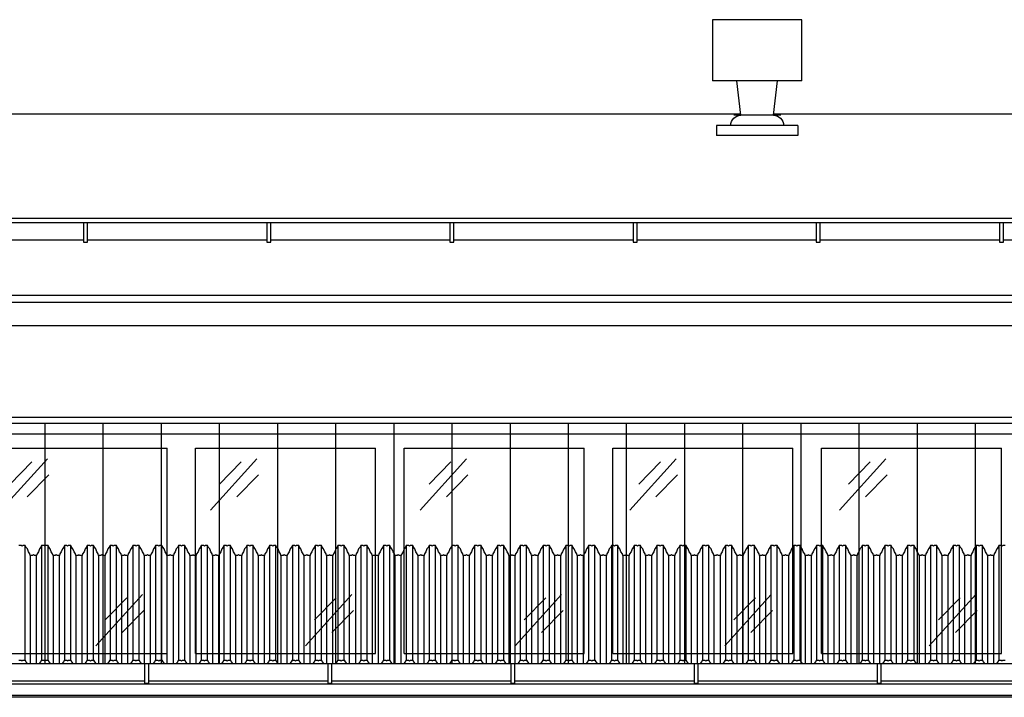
# Model space of a CAD drawing. Header units: millimetres. Extents: x 59331 to 112314, y -16110 to 34390.
# Tile 64 of 198: x 78883 to 79367, y -2169 to -1836. Entities that reach past the tile are written whole.
import ezdxf

# ---------------------------------------------------------------- set-up
doc = ezdxf.new("R2010")
doc.units = ezdxf.units.MM
doc.set_wipeout_variables(frame=1)
for name, color, linetype in [('_HSA_STOLARKA_ZEWNĘTRZNA', 132, 'Continuous'), ('_HSA_WIDOKOWE', 1, 'Continuous'), ('_HSA_WIDOKOWE_CIENKIE', 8, 'Continuous'), ('_HSA_ŚCIANY_CIENKIE', 2, 'Continuous'), ('_HSA_ŚCIANY_DZIAŁOWE', 6, 'Continuous')]:
    doc.layers.add(name, color=color, linetype=linetype)

# ---------------------------------------------------------------- blocks, each defined once
blk = doc.blocks.new('A$C4fdbd342')
blk.add_wipeout([(-1230, 0), (-1230, -115), (-615, -115), (-615, 0)])
for p, q in [((-1223, -7), (-1134.5, -7)), ((-1134.5, -108), (-1134.5, -7)), ((-1120.5, -108), (-1120.5, -7)), ((-1120.5, -7), (-1032, -7)), ((-1032, -108), (-1032, -7)), ((-1018, -108), (-1018, -7)), ((-1018, -7), (-929.5, -7)), ((-929.5, -108), (-929.5, -7)), ((-915.5, -108), (-915.5, -7)), ((-915.5, -7), (-827, -7)), ((-827, -108), (-827, -7)), ((-813, -108), (-813, -7)), ((-813, -7), (-724.5, -7)), ((-724.5, -108), (-724.5, -7)), ((-1223, -108), (-1134.5, -108)), ((-1120.5, -108), (-1032, -108)), ((-1018, -108), (-929.5, -108)), ((-915.5, -108), (-827, -108)), ((-813, -108), (-724.5, -108))]:
    blk.add_line(p, q)
at = {"ltscale": 10}
blk.add_lwpolyline([(-1230, 0), (-615, 0), (-615, -115), (-1230, -115)], close=True, dxfattribs=at)
at = {"layer": '_HSA_WIDOKOWE_CIENKIE', "color": 9}
for points in [[(-1216.13, -37.49), (-1193.33, -12.27)], [(-1211.65, -24.77), (-1201.02, -13.86)], [(-1113.13, -37.49), (-1090.33, -12.27)], [(-1108.65, -24.77), (-1098.02, -13.86)], [(-1010.13, -37.49), (-987.33, -12.27)], [(-1005.65, -24.77), (-995.02, -13.86)], [(-907.13, -37.49), (-884.33, -12.27)], [(-902.65, -24.77), (-892.02, -13.86)], [(-804.13, -37.49), (-781.33, -12.27)], [(-799.65, -24.77), (-789.02, -13.86)], [(-1203.26, -31.01), (-1192.63, -20.1)], [(-1100.26, -31.01), (-1089.63, -20.1)], [(-997.26, -31.01), (-986.63, -20.1)], [(-894.26, -31.01), (-883.63, -20.1)], [(-791.26, -31.01), (-780.63, -20.1)], [(-1169.45, -104.21), (-1146.64, -78.99)], [(-1164.97, -91.49), (-1154.34, -80.58)], [(-1066.45, -104.21), (-1043.64, -78.99)], [(-1061.97, -91.49), (-1051.34, -80.58)], [(-963.45, -104.21), (-940.64, -78.99)], [(-958.97, -91.49), (-948.34, -80.58)], [(-860.45, -104.21), (-837.64, -78.99)], [(-855.97, -91.49), (-845.34, -80.58)], [(-759.95, -104.21), (-737.14, -78.99)], [(-755.47, -91.49), (-744.84, -80.58)], [(-1156.57, -97.73), (-1145.94, -86.82)], [(-1053.57, -97.73), (-1042.94, -86.82)], [(-950.57, -97.73), (-939.94, -86.82)], [(-847.57, -97.73), (-836.94, -86.82)], [(-747.07, -97.73), (-736.44, -86.82)]]:
    blk.add_lwpolyline(points, dxfattribs=at)
blk = doc.blocks.new('A$Ce0804758')
at = {"transparency": 33554687}
h = blk.add_hatch(dxfattribs=at)
h.set_pattern_fill('ANSI31', color=256, scale=9, angle=45)
h.set_pattern_definition([(90, (-1742.75, -128), (-28.575, 0), [])])
h.paths.add_polyline_path([(-3, -3), (-2055.5, -3), (-2055.5, -128), (-3, -128)])
for points in [[(0, 0), (-2058.5, 0), (-2058.5, -131), (0, -131)], [(-3, -3), (-2055.5, -3), (-2055.5, -128), (-3, -128)]]:
    blk.add_lwpolyline(points, close=True)
blk = doc.blocks.new('*U61')
blk.add_wipeout([(0, 8.5), (0, 0), (10264, 0), (10264, 8.5)])
for p, q in [((10264, 8.5), (0, 8.5)), ((10264, 0), (0, 0))]:
    blk.add_line(p, q)
for points in [[(2439.47, -1), (2441.47, -1), (2441.47, 8.5), (2439.47, 8.5)], [(2529.47, -1), (2531.47, -1), (2531.47, 8.5), (2529.47, 8.5)], [(2619.47, -1), (2621.47, -1), (2621.47, 8.5), (2619.47, 8.5)], [(2709.47, -1), (2711.47, -1), (2711.47, 8.5), (2709.47, 8.5)], [(2799.47, -1), (2801.47, -1), (2801.47, 8.5), (2799.47, 8.5)], [(2889.47, -1), (2891.47, -1), (2891.47, 8.5), (2889.47, 8.5)]]:
    blk.add_wipeout(points)
for points in [[(2439.47, -1), (2441.47, -1), (2441.47, 8.5), (2439.47, 8.5)], [(2529.47, -1), (2531.47, -1), (2531.47, 8.5), (2529.47, 8.5)], [(2619.47, -1), (2621.47, -1), (2621.47, 8.5), (2619.47, 8.5)], [(2709.47, -1), (2711.47, -1), (2711.47, 8.5), (2709.47, 8.5)], [(2799.47, -1), (2801.47, -1), (2801.47, 8.5), (2799.47, 8.5)], [(2889.47, -1), (2891.47, -1), (2891.47, 8.5), (2889.47, 8.5)]]:
    blk.add_lwpolyline(points, close=True)
blk = doc.blocks.new('A$Ce0e96bf1')
blk.add_wipeout([(-40, 0), (0, 0), (0, 5), (-7, 5), (-7.01, 5.23), (-7.03, 5.56), (-7.1, 5.99), (-7.18, 6.33), (-7.29, 6.68), (-7.54, 7.26), (-7.74, 7.62), (-8, 8.01), (-8.23, 8.28), (-8.46, 8.54), (-8.73, 8.78), (-8.99, 9), (-9.33, 9.23), (-9.58, 9.38), (-9.94, 9.56), (-10.25, 9.69), (-10.68, 9.82), (-11.05, 9.91), (-11.35, 9.96), (-11.64, 9.99), (-12, 10), (-10, 27), (2, 27), (2, 57), (-42, 57), (-42, 27), (-30, 27), (-28, 10), (-28.21, 10), (-28.9, 9.92), (-29.15, 9.87), (-29.48, 9.77), (-29.81, 9.66), (-30.14, 9.52), (-30.38, 9.4), (-30.86, 9.1), (-31.1, 8.92), (-31.62, 8.44), (-31.76, 8.29), (-32.01, 7.99), (-32.16, 7.77), (-32.36, 7.45), (-32.5, 7.18), (-32.58, 7), (-32.71, 6.67), (-32.79, 6.44), (-32.89, 6.05), (-32.94, 5.8), (-32.98, 5.49), (-32.99, 5.25), (-32.99, 5), (-40, 5)])
for p, q in [((-42, 57), (2, 57)), ((-42, 27), (-42, 57)), ((2, 57), (2, 27)), ((-42, 27), (2, 27)), ((-28, 10), (-30, 27)), ((-12, 10), (-10, 27)), ((-31.54, 10), (-8.46, 10)), ((-40, 5), (0, 5)), ((-40, 5), (-40, 0)), ((0, 5), (0, 0)), ((-40, 0), (0, 0))]:
    blk.add_line(p, q)
for centre, start, end in [((-28, 5), 90, 180), ((-12, 5), 0, 90)]:
    blk.add_arc(centre, 5, start, end)
blk = doc.blocks.new('DASZEK')
for points in [[(2933.73, 68.18), (2932.62, 68.18), (2932.16, 67.88), (2931.7, 68.18), (2930.59, 68.18), (2930.24, 67.44), (2929.56, 66.6), (2929.03, 65.07), (2928.34, 64.11), (2928.13, 63.41), (2927.02, 63.41), (2926.56, 63.7), (2926.1, 63.41), (2924.99, 63.41), (2924.78, 64.11), (2924.09, 65.07), (2923.56, 66.6), (2922.88, 67.44), (2922.53, 68.18), (2921.42, 68.18), (2920.96, 67.88), (2920.5, 68.18), (2919.39, 68.18), (2919.04, 67.44), (2918.36, 66.6), (2917.83, 65.07), (2917.14, 64.11), (2916.93, 63.41), (2915.82, 63.41), (2915.36, 63.7), (2914.9, 63.41), (2913.79, 63.41), (2913.58, 64.11), (2912.89, 65.07), (2912.36, 66.6), (2911.68, 67.44), (2911.34, 68.18), (2910.22, 68.18), (2909.76, 67.88), (2909.3, 68.18), (2908.19, 68.18), (2907.84, 67.44), (2907.16, 66.6), (2906.63, 65.07), (2905.94, 64.11), (2905.74, 63.41), (2904.62, 63.41), (2904.16, 63.7), (2903.71, 63.41), (2902.59, 63.41), (2902.39, 64.11), (2901.7, 65.07), (2901.17, 66.6), (2900.49, 67.44), (2900.14, 68.18), (2899.02, 68.18), (2898.56, 67.88), (2898.11, 68.18), (2896.99, 68.18), (2896.64, 67.44), (2895.96, 66.6), (2895.43, 65.07), (2894.74, 64.11), (2894.54, 63.41), (2893.42, 63.41), (2892.97, 63.7), (2892.51, 63.41), (2891.39, 63.41), (2891.19, 64.11), (2890.5, 65.07), (2889.97, 66.6), (2889.29, 67.44), (2888.94, 68.18), (2887.82, 68.18), (2887.37, 67.88), (2886.91, 68.18), (2885.79, 68.18), (2885.45, 67.44), (2884.76, 66.6), (2884.24, 65.07), (2883.55, 64.11), (2883.34, 63.41), (2882.23, 63.41), (2881.77, 63.7), (2881.31, 63.41), (2880.2, 63.41), (2879.99, 64.11), (2879.3, 65.07), (2878.77, 66.6), (2878.09, 67.44), (2877.74, 68.18), (2876.63, 68.18), (2876.17, 67.88), (2875.71, 68.18), (2874.6, 68.18), (2874.25, 67.44), (2873.57, 66.6), (2873.04, 65.07), (2872.35, 64.11), (2872.14, 63.41), (2871.03, 63.41), (2870.57, 63.7), (2870.11, 63.41), (2869, 63.41), (2868.79, 64.11), (2868.1, 65.07), (2867.57, 66.6), (2866.89, 67.44), (2866.54, 68.18), (2865.43, 68.18), (2864.97, 67.88), (2864.51, 68.18), (2863.4, 68.18), (2863.05, 67.44), (2862.37, 66.6), (2861.84, 65.07), (2861.15, 64.11), (2860.94, 63.41), (2859.83, 63.41), (2859.37, 63.7), (2858.91, 63.41), (2857.8, 63.41), (2857.59, 64.11), (2856.9, 65.07), (2856.37, 66.6), (2855.69, 67.44), (2855.34, 68.18), (2854.23, 68.18), (2853.77, 67.88), (2853.31, 68.18), (2852.2, 68.18), (2851.85, 67.44), (2851.17, 66.6), (2850.64, 65.07), (2849.95, 64.11), (2849.74, 63.41), (2848.63, 63.41), (2848.17, 63.7), (2847.71, 63.41), (2846.6, 63.41), (2846.39, 64.11), (2845.7, 65.07), (2845.17, 66.6), (2844.49, 67.44), (2844.15, 68.18), (2843.03, 68.18), (2842.57, 67.88), (2842.11, 68.18), (2841, 68.18), (2840.65, 67.44), (2839.97, 66.6), (2839.44, 65.07), (2838.75, 64.11), (2838.55, 63.41), (2837.43, 63.41), (2836.97, 63.7), (2836.52, 63.41), (2835.4, 63.41), (2835.2, 64.11), (2834.51, 65.07), (2833.98, 66.6), (2833.3, 67.44), (2832.95, 68.18), (2831.83, 68.18), (2831.37, 67.88), (2830.92, 68.18), (2829.8, 68.18), (2829.45, 67.44), (2828.77, 66.6), (2828.24, 65.07), (2827.55, 64.11), (2827.35, 63.41), (2826.23, 63.41), (2825.78, 63.7), (2825.32, 63.41), (2824.2, 63.41), (2824, 64.11), (2823.31, 65.07), (2822.78, 66.6), (2822.1, 67.44), (2821.75, 68.18), (2820.63, 68.18), (2820.18, 67.88), (2819.72, 68.18), (2818.6, 68.18), (2818.26, 67.44), (2817.57, 66.6), (2817.05, 65.07), (2816.36, 64.11), (2816.15, 63.41), (2815.04, 63.41), (2814.58, 63.7), (2814.12, 63.41), (2813.01, 63.41), (2812.8, 64.11), (2812.11, 65.07), (2811.58, 66.6), (2810.9, 67.44), (2810.55, 68.18), (2809.44, 68.18), (2808.98, 67.88), (2808.52, 68.18), (2807.41, 68.18), (2807.06, 67.44), (2806.38, 66.6), (2805.85, 65.07), (2805.16, 64.11), (2804.95, 63.41), (2803.84, 63.41), (2803.38, 63.7), (2802.92, 63.41), (2801.81, 63.41), (2801.6, 64.11), (2800.91, 65.07), (2800.38, 66.6), (2799.7, 67.44), (2799.35, 68.18), (2798.24, 68.18), (2797.78, 67.88), (2797.32, 68.18), (2796.21, 68.18), (2795.86, 67.44), (2795.18, 66.6), (2794.65, 65.07), (2793.96, 64.11), (2793.75, 63.41), (2792.64, 63.41), (2792.18, 63.7), (2791.72, 63.41), (2790.61, 63.41), (2790.4, 64.11), (2789.71, 65.07), (2789.18, 66.6), (2788.5, 67.44), (2788.15, 68.18), (2787.04, 68.18), (2786.58, 67.88), (2786.12, 68.18), (2785.01, 68.18), (2784.66, 67.44), (2783.98, 66.6), (2783.45, 65.07), (2782.76, 64.11), (2782.55, 63.41), (2781.44, 63.41), (2780.98, 63.7), (2780.52, 63.41), (2779.41, 63.41), (2779.2, 64.11), (2778.51, 65.07), (2777.98, 66.6), (2777.3, 67.44), (2776.96, 68.18), (2775.84, 68.18), (2775.38, 67.88), (2774.92, 68.18), (2773.81, 68.18), (2773.46, 67.44), (2772.78, 66.6), (2772.25, 65.07), (2771.56, 64.11), (2771.36, 63.41), (2770.24, 63.41), (2769.78, 63.7), (2769.33, 63.41), (2768.21, 63.41), (2768.01, 64.11), (2767.32, 65.07), (2766.79, 66.6), (2766.11, 67.44), (2765.76, 68.18), (2764.64, 68.18), (2764.18, 67.88), (2763.73, 68.18), (2762.61, 68.18), (2762.26, 67.44), (2761.58, 66.6), (2761.05, 65.07), (2760.36, 64.11), (2760.16, 63.41), (2759.04, 63.41), (2758.59, 63.7), (2758.13, 63.41), (2757.01, 63.41), (2756.81, 64.11), (2756.12, 65.07), (2755.59, 66.6), (2754.91, 67.44), (2754.56, 68.18), (2753.44, 68.18), (2752.99, 67.88), (2752.53, 68.18), (2751.41, 68.18), (2751.07, 67.44), (2750.38, 66.6), (2749.86, 65.07), (2749.17, 64.11), (2748.96, 63.41), (2747.85, 63.41), (2747.39, 63.7), (2746.93, 63.41), (2745.82, 63.41), (2745.61, 64.11), (2744.92, 65.07), (2744.39, 66.6), (2743.71, 67.44), (2743.36, 68.18), (2742.25, 68.18), (2741.79, 67.88), (2741.33, 68.18), (2740.22, 68.18), (2739.87, 67.44), (2739.19, 66.6), (2738.66, 65.07), (2737.97, 64.11), (2737.76, 63.41), (2736.65, 63.41), (2736.19, 63.7), (2735.73, 63.41), (2734.62, 63.41), (2734.41, 64.11), (2733.72, 65.07), (2733.19, 66.6), (2732.51, 67.44), (2732.16, 68.18), (2731.05, 68.18), (2730.59, 67.88), (2730.13, 68.18), (2729.02, 68.18), (2728.67, 67.44), (2727.99, 66.6), (2727.46, 65.07), (2726.77, 64.11), (2726.56, 63.41), (2725.45, 63.41), (2724.99, 63.7), (2724.53, 63.41), (2723.42, 63.41), (2723.21, 64.11), (2722.52, 65.07), (2721.99, 66.6), (2721.31, 67.44), (2720.96, 68.18), (2719.85, 68.18), (2719.39, 67.88), (2718.93, 68.18), (2717.82, 68.18), (2717.47, 67.44), (2716.79, 66.6), (2716.26, 65.07), (2715.57, 64.11), (2715.36, 63.41), (2714.25, 63.41), (2713.79, 63.7), (2713.33, 63.41), (2712.22, 63.41), (2712.01, 64.11), (2711.32, 65.07), (2710.79, 66.6), (2710.11, 67.44), (2709.77, 68.18), (2708.65, 68.18), (2708.19, 67.88), (2707.73, 68.18), (2706.62, 68.18), (2706.27, 67.44), (2705.59, 66.6), (2705.06, 65.07), (2704.37, 64.11), (2704.17, 63.41), (2703.05, 63.41), (2702.59, 63.7), (2702.14, 63.41), (2701.02, 63.41), (2700.82, 64.11), (2700.13, 65.07), (2699.6, 66.6), (2698.92, 67.44), (2698.57, 68.18), (2697.45, 68.18), (2696.99, 67.88), (2696.54, 68.18), (2695.42, 68.18), (2695.07, 67.44), (2694.39, 66.6), (2693.86, 65.07), (2693.17, 64.11), (2692.97, 63.41), (2691.85, 63.41), (2691.4, 63.7), (2690.94, 63.41), (2689.82, 63.41), (2689.62, 64.11), (2688.93, 65.07), (2688.4, 66.6), (2687.72, 67.44), (2687.37, 68.18), (2686.25, 68.18), (2685.8, 67.88), (2685.34, 68.18), (2684.22, 68.18), (2683.88, 67.44), (2683.2, 66.6), (2682.67, 65.07), (2681.98, 64.11), (2681.77, 63.41), (2680.66, 63.41), (2680.2, 63.7), (2679.74, 63.41), (2678.63, 63.41), (2678.42, 64.11), (2677.73, 65.07), (2677.2, 66.6), (2676.52, 67.44), (2676.17, 68.18), (2675.06, 68.18), (2674.6, 67.88), (2674.14, 68.18), (2673.03, 68.18), (2672.68, 67.44), (2672, 66.6), (2671.47, 65.07), (2670.78, 64.11), (2670.57, 63.41), (2669.46, 63.41), (2669, 63.7), (2668.54, 63.41), (2667.43, 63.41), (2667.22, 64.11), (2666.53, 65.07), (2666, 66.6), (2665.32, 67.44), (2664.97, 68.18), (2663.86, 68.18), (2663.4, 67.88), (2662.94, 68.18), (2661.83, 68.18), (2661.48, 67.44), (2660.8, 66.6), (2660.27, 65.07), (2659.58, 64.11), (2659.37, 63.41), (2658.26, 63.41), (2657.8, 63.7), (2657.34, 63.41), (2656.23, 63.41), (2656.02, 64.11), (2655.33, 65.07), (2654.8, 66.6), (2654.12, 67.44), (2653.77, 68.18), (2652.66, 68.18), (2652.2, 67.88), (2651.74, 68.18), (2650.63, 68.18), (2650.28, 67.44), (2649.6, 66.6), (2649.07, 65.07), (2648.38, 64.11), (2648.17, 63.41), (2647.06, 63.41), (2646.6, 63.7), (2646.14, 63.41), (2645.03, 63.41), (2644.82, 64.11), (2644.13, 65.07), (2643.6, 66.6), (2642.92, 67.44), (2642.58, 68.18), (2641.46, 68.18), (2641, 67.88), (2640.54, 68.18), (2639.43, 68.18), (2639.08, 67.44), (2638.4, 66.6), (2637.87, 65.07), (2637.18, 64.11), (2636.98, 63.41), (2635.86, 63.41), (2635.4, 63.7), (2634.95, 63.41), (2633.83, 63.41), (2633.63, 64.11), (2632.94, 65.07), (2632.41, 66.6), (2631.73, 67.44), (2631.38, 68.18), (2630.26, 68.18), (2629.8, 67.88), (2629.35, 68.18), (2628.23, 68.18), (2627.88, 67.44), (2627.2, 66.6), (2626.67, 65.07), (2625.98, 64.11), (2625.78, 63.41), (2624.66, 63.41), (2624.21, 63.7), (2623.75, 63.41), (2622.63, 63.41), (2622.43, 64.11), (2621.74, 65.07), (2621.21, 66.6), (2620.53, 67.44), (2620.18, 68.18), (2619.06, 68.18), (2618.61, 67.88), (2618.15, 68.18), (2617.03, 68.18), (2616.69, 67.44), (2616.01, 66.6), (2615.48, 65.07), (2614.79, 64.11), (2614.58, 63.41), (2613.47, 63.41), (2613.01, 63.7), (2612.55, 63.41), (2611.44, 63.41), (2611.23, 64.11), (2610.54, 65.07), (2610.01, 66.6), (2609.33, 67.44), (2608.98, 68.18), (2607.87, 68.18), (2607.41, 67.88), (2606.95, 68.18), (2605.84, 68.18), (2605.49, 67.44), (2604.81, 66.6), (2604.28, 65.07), (2603.59, 64.11), (2603.38, 63.41), (2602.27, 63.41), (2601.81, 63.7), (2601.35, 63.41), (2600.24, 63.41), (2600.03, 64.11), (2599.34, 65.07), (2598.81, 66.6), (2598.13, 67.44), (2597.78, 68.18), (2596.67, 68.18), (2596.21, 67.88), (2595.75, 68.18), (2594.64, 68.18), (2594.29, 67.44), (2593.61, 66.6), (2593.08, 65.07), (2592.39, 64.11), (2592.18, 63.41), (2591.07, 63.41), (2590.61, 63.7), (2590.15, 63.41), (2589.04, 63.41), (2588.83, 64.11), (2588.14, 65.07), (2587.61, 66.6), (2586.93, 67.44), (2586.58, 68.18), (2585.47, 68.18), (2585.01, 67.88), (2584.55, 68.18), (2583.44, 68.18), (2583.09, 67.44), (2582.41, 66.6), (2581.88, 65.07), (2581.19, 64.11), (2580.98, 63.41), (2579.87, 63.41), (2579.41, 63.7), (2578.95, 63.41), (2577.84, 63.41), (2577.63, 64.11), (2576.94, 65.07), (2576.41, 66.6), (2575.73, 67.44), (2575.39, 68.18), (2574.27, 68.18), (2573.81, 67.88), (2573.36, 68.18), (2572.24, 68.18), (2571.89, 67.44), (2571.21, 66.6), (2570.68, 65.07), (2569.99, 64.11), (2569.79, 63.41), (2568.67, 63.41), (2568.21, 63.7), (2567.76, 63.41), (2566.64, 63.41), (2566.44, 64.11), (2565.75, 65.07), (2565.22, 66.6), (2564.54, 67.44), (2564.19, 68.18), (2563.07, 68.18), (2562.61, 67.88), (2562.16, 68.18), (2561.04, 68.18), (2560.69, 67.44), (2560.01, 66.6), (2559.48, 65.07), (2558.79, 64.11), (2558.59, 63.41), (2557.47, 63.41), (2557.02, 63.7), (2556.56, 63.41), (2555.44, 63.41), (2555.24, 64.11), (2554.55, 65.07), (2554.02, 66.6), (2553.34, 67.44), (2552.99, 68.18), (2551.87, 68.18), (2551.42, 67.88), (2550.96, 68.18), (2549.84, 68.18), (2549.5, 67.44), (2548.82, 66.6), (2548.29, 65.07), (2547.6, 64.11), (2547.39, 63.41), (2546.28, 63.41), (2545.82, 63.7), (2545.36, 63.41), (2544.25, 63.41), (2544.04, 64.11), (2543.35, 65.07), (2542.82, 66.6), (2542.14, 67.44), (2541.79, 68.18), (2540.68, 68.18), (2540.22, 67.88), (2539.76, 68.18), (2538.65, 68.18), (2538.3, 67.44), (2537.62, 66.6), (2537.09, 65.07), (2536.4, 64.11), (2536.19, 63.41), (2535.08, 63.41), (2534.62, 63.7), (2534.16, 63.41), (2533.05, 63.41), (2532.84, 64.11), (2532.15, 65.07), (2531.62, 66.6), (2530.94, 67.44), (2530.59, 68.18), (2529.48, 68.18), (2529.02, 67.88), (2528.56, 68.18), (2527.45, 68.18), (2527.1, 67.44), (2526.42, 66.6), (2525.89, 65.07), (2525.2, 64.11), (2524.99, 63.41), (2523.88, 63.41), (2523.42, 63.7), (2522.96, 63.41), (2521.85, 63.41), (2521.64, 64.11), (2520.95, 65.07), (2520.42, 66.6), (2519.74, 67.44), (2519.39, 68.18), (2518.28, 68.18), (2517.82, 67.88), (2517.36, 68.18), (2516.25, 68.18), (2515.9, 67.44), (2515.22, 66.6), (2514.69, 65.07), (2514, 64.11), (2513.79, 63.41), (2512.68, 63.41), (2512.22, 63.7), (2511.76, 63.41), (2510.65, 63.41), (2510.44, 64.11), (2509.75, 65.07), (2509.22, 66.6), (2508.54, 67.44), (2508.2, 68.18), (2507.08, 68.18), (2506.62, 67.88), (2506.17, 68.18), (2505.05, 68.18), (2504.7, 67.44), (2504.02, 66.6), (2503.49, 65.07), (2502.8, 64.11), (2502.6, 63.41), (2501.48, 63.41), (2501.02, 63.7), (2500.57, 63.41), (2499.45, 63.41), (2499.25, 64.11), (2498.56, 65.07), (2498.03, 66.6), (2497.35, 67.44), (2497, 68.18), (2495.88, 68.18), (2495.42, 67.88), (2494.97, 68.18), (2493.85, 68.18), (2493.5, 67.44), (2492.82, 66.6), (2492.29, 65.07), (2491.6, 64.11), (2491.4, 63.41), (2490.28, 63.41), (2489.83, 63.7), (2489.37, 63.41), (2488.25, 63.41), (2488.05, 64.11), (2487.36, 65.07), (2486.83, 66.6), (2486.15, 67.44), (2485.8, 68.18), (2484.68, 68.18), (2484.23, 67.88), (2483.77, 68.18), (2482.65, 68.18), (2482.31, 67.44), (2481.63, 66.6), (2481.1, 65.07), (2480.41, 64.11), (2480.2, 63.41), (2479.09, 63.41), (2478.63, 63.7), (2478.17, 63.41), (2477.06, 63.41), (2476.85, 64.11), (2476.16, 65.07), (2475.63, 66.6), (2474.95, 67.44), (2474.6, 68.18), (2473.49, 68.18), (2473.03, 67.88), (2472.57, 68.18), (2471.46, 68.18), (2471.11, 67.44), (2470.43, 66.6), (2469.9, 65.07), (2469.21, 64.11), (2469, 63.41), (2467.89, 63.41), (2467.43, 63.7), (2466.97, 63.41), (2465.86, 63.41), (2465.65, 64.11), (2464.96, 65.07), (2464.43, 66.6), (2463.75, 67.44), (2463.4, 68.18), (2462.29, 68.18), (2461.83, 67.88), (2461.37, 68.18), (2460.26, 68.18), (2459.91, 67.44), (2459.23, 66.6), (2458.7, 65.07), (2458.01, 64.11), (2457.8, 63.41), (2456.69, 63.41), (2456.23, 63.7), (2455.77, 63.41), (2454.66, 63.41), (2454.45, 64.11), (2453.76, 65.07), (2453.23, 66.6), (2452.55, 67.44), (2452.2, 68.18), (2451.09, 68.18), (2450.63, 67.88), (2450.17, 68.18), (2449.06, 68.18)], [(2449.06, 11.8), (2450.17, 11.8), (2450.63, 11.5), (2451.09, 11.8), (2452.2, 11.8), (2452.55, 11.06), (2453.23, 10.22), (2453.76, 8.69), (2454.45, 7.73), (2454.66, 7.03), (2455.77, 7.03), (2456.23, 7.32), (2456.69, 7.03), (2457.8, 7.03), (2458.01, 7.73), (2458.7, 8.69), (2459.23, 10.22), (2459.91, 11.06), (2460.26, 11.8), (2461.37, 11.8), (2461.83, 11.5), (2462.29, 11.8), (2463.4, 11.8), (2463.75, 11.06), (2464.43, 10.22), (2464.96, 8.69), (2465.65, 7.73), (2465.86, 7.03), (2466.97, 7.03), (2467.43, 7.32), (2467.89, 7.03), (2469, 7.03), (2469.21, 7.73), (2469.9, 8.69), (2470.43, 10.22), (2471.11, 11.06), (2471.46, 11.8), (2472.57, 11.8), (2473.03, 11.5), (2473.49, 11.8), (2474.6, 11.8), (2474.95, 11.06), (2475.63, 10.22), (2476.16, 8.69), (2476.85, 7.73), (2477.06, 7.03), (2478.17, 7.03), (2478.63, 7.32), (2479.09, 7.03), (2480.2, 7.03), (2480.41, 7.73), (2481.1, 8.69), (2481.63, 10.22), (2482.31, 11.06), (2482.65, 11.8), (2483.77, 11.8), (2484.23, 11.5), (2484.68, 11.8), (2485.8, 11.8), (2486.15, 11.06), (2486.83, 10.22), (2487.36, 8.69), (2488.05, 7.73), (2488.25, 7.03), (2489.37, 7.03), (2489.83, 7.32), (2490.28, 7.03), (2491.4, 7.03), (2491.6, 7.73), (2492.29, 8.69), (2492.82, 10.22), (2493.5, 11.06), (2493.85, 11.8), (2494.97, 11.8), (2495.42, 11.5), (2495.88, 11.8), (2497, 11.8), (2497.35, 11.06), (2498.03, 10.22), (2498.56, 8.69), (2499.25, 7.73), (2499.45, 7.03), (2500.57, 7.03), (2501.02, 7.32), (2501.48, 7.03), (2502.6, 7.03), (2502.8, 7.73), (2503.49, 8.69), (2504.02, 10.22), (2504.7, 11.06), (2505.05, 11.8), (2506.17, 11.8), (2506.62, 11.5), (2507.08, 11.8), (2508.2, 11.8), (2508.54, 11.06), (2509.22, 10.22), (2509.75, 8.69), (2510.44, 7.73), (2510.65, 7.03), (2511.76, 7.03), (2512.22, 7.32), (2512.68, 7.03), (2513.79, 7.03), (2514, 7.73), (2514.69, 8.69), (2515.22, 10.22), (2515.9, 11.06), (2516.25, 11.8), (2517.36, 11.8), (2517.82, 11.5), (2518.28, 11.8), (2519.39, 11.8), (2519.74, 11.06), (2520.42, 10.22), (2520.95, 8.69), (2521.64, 7.73), (2521.85, 7.03), (2522.96, 7.03), (2523.42, 7.32), (2523.88, 7.03), (2524.99, 7.03), (2525.2, 7.73), (2525.89, 8.69), (2526.42, 10.22), (2527.1, 11.06), (2527.45, 11.8), (2528.56, 11.8), (2529.02, 11.5), (2529.48, 11.8), (2530.59, 11.8), (2530.94, 11.06), (2531.62, 10.22), (2532.15, 8.69), (2532.84, 7.73), (2533.05, 7.03), (2534.16, 7.03), (2534.62, 7.32), (2535.08, 7.03), (2536.19, 7.03), (2536.4, 7.73), (2537.09, 8.69), (2537.62, 10.22), (2538.3, 11.06), (2538.65, 11.8), (2539.76, 11.8), (2540.22, 11.5), (2540.68, 11.8), (2541.79, 11.8), (2542.14, 11.06), (2542.82, 10.22), (2543.35, 8.69), (2544.04, 7.73), (2544.25, 7.03), (2545.36, 7.03), (2545.82, 7.32), (2546.28, 7.03), (2547.39, 7.03), (2547.6, 7.73), (2548.29, 8.69), (2548.82, 10.22), (2549.5, 11.06), (2549.84, 11.8), (2550.96, 11.8), (2551.42, 11.5), (2551.87, 11.8), (2552.99, 11.8), (2553.34, 11.06), (2554.02, 10.22), (2554.55, 8.69), (2555.24, 7.73), (2555.44, 7.03), (2556.56, 7.03), (2557.02, 7.32), (2557.47, 7.03), (2558.59, 7.03), (2558.79, 7.73), (2559.48, 8.69), (2560.01, 10.22), (2560.69, 11.06), (2561.04, 11.8), (2562.16, 11.8), (2562.61, 11.5), (2563.07, 11.8), (2564.19, 11.8), (2564.54, 11.06), (2565.22, 10.22), (2565.75, 8.69), (2566.44, 7.73), (2566.64, 7.03), (2567.76, 7.03), (2568.21, 7.32), (2568.67, 7.03), (2569.79, 7.03), (2569.99, 7.73), (2570.68, 8.69), (2571.21, 10.22), (2571.89, 11.06), (2572.24, 11.8), (2573.36, 11.8), (2573.81, 11.5), (2574.27, 11.8), (2575.39, 11.8), (2575.73, 11.06), (2576.41, 10.22), (2576.94, 8.69), (2577.63, 7.73), (2577.84, 7.03), (2578.95, 7.03), (2579.41, 7.32), (2579.87, 7.03), (2580.98, 7.03), (2581.19, 7.73), (2581.88, 8.69), (2582.41, 10.22), (2583.09, 11.06), (2583.44, 11.8), (2584.55, 11.8), (2585.01, 11.5), (2585.47, 11.8), (2586.58, 11.8), (2586.93, 11.06), (2587.61, 10.22), (2588.14, 8.69), (2588.83, 7.73), (2589.04, 7.03), (2590.15, 7.03), (2590.61, 7.32), (2591.07, 7.03), (2592.18, 7.03), (2592.39, 7.73), (2593.08, 8.69), (2593.61, 10.22), (2594.29, 11.06), (2594.64, 11.8), (2595.75, 11.8), (2596.21, 11.5), (2596.67, 11.8), (2597.78, 11.8), (2598.13, 11.06), (2598.81, 10.22), (2599.34, 8.69), (2600.03, 7.73), (2600.24, 7.03), (2601.35, 7.03), (2601.81, 7.32), (2602.27, 7.03), (2603.38, 7.03), (2603.59, 7.73), (2604.28, 8.69), (2604.81, 10.22), (2605.49, 11.06), (2605.84, 11.8), (2606.95, 11.8), (2607.41, 11.5), (2607.87, 11.8), (2608.98, 11.8), (2609.33, 11.06), (2610.01, 10.22), (2610.54, 8.69), (2611.23, 7.73), (2611.44, 7.03), (2612.55, 7.03), (2613.01, 7.32), (2613.47, 7.03), (2614.58, 7.03), (2614.79, 7.73), (2615.48, 8.69), (2616.01, 10.22), (2616.69, 11.06), (2617.03, 11.8), (2618.15, 11.8), (2618.61, 11.5), (2619.06, 11.8), (2620.18, 11.8), (2620.53, 11.06), (2621.21, 10.22), (2621.74, 8.69), (2622.43, 7.73), (2622.63, 7.03), (2623.75, 7.03), (2624.21, 7.32), (2624.66, 7.03), (2625.78, 7.03), (2625.98, 7.73), (2626.67, 8.69), (2627.2, 10.22), (2627.88, 11.06), (2628.23, 11.8), (2629.35, 11.8), (2629.8, 11.5), (2630.26, 11.8), (2631.38, 11.8), (2631.73, 11.06), (2632.41, 10.22), (2632.94, 8.69), (2633.63, 7.73), (2633.83, 7.03), (2634.95, 7.03), (2635.4, 7.32), (2635.86, 7.03), (2636.98, 7.03), (2637.18, 7.73), (2637.87, 8.69), (2638.4, 10.22), (2639.08, 11.06), (2639.43, 11.8), (2640.54, 11.8), (2641, 11.5), (2641.46, 11.8), (2642.58, 11.8), (2642.92, 11.06), (2643.6, 10.22), (2644.13, 8.69), (2644.82, 7.73), (2645.03, 7.03), (2646.14, 7.03), (2646.6, 7.32), (2647.06, 7.03), (2648.17, 7.03), (2648.38, 7.73), (2649.07, 8.69), (2649.6, 10.22), (2650.28, 11.06), (2650.63, 11.8), (2651.74, 11.8), (2652.2, 11.5), (2652.66, 11.8), (2653.77, 11.8), (2654.12, 11.06), (2654.8, 10.22), (2655.33, 8.69), (2656.02, 7.73), (2656.23, 7.03), (2657.34, 7.03), (2657.8, 7.32), (2658.26, 7.03), (2659.37, 7.03), (2659.58, 7.73), (2660.27, 8.69), (2660.8, 10.22), (2661.48, 11.06), (2661.83, 11.8), (2662.94, 11.8), (2663.4, 11.5), (2663.86, 11.8), (2664.97, 11.8), (2665.32, 11.06), (2666, 10.22), (2666.53, 8.69), (2667.22, 7.73), (2667.43, 7.03), (2668.54, 7.03), (2669, 7.32), (2669.46, 7.03), (2670.57, 7.03), (2670.78, 7.73), (2671.47, 8.69), (2672, 10.22), (2672.68, 11.06), (2673.03, 11.8), (2674.14, 11.8), (2674.6, 11.5), (2675.06, 11.8), (2676.17, 11.8), (2676.52, 11.06), (2677.2, 10.22), (2677.73, 8.69), (2678.42, 7.73), (2678.63, 7.03), (2679.74, 7.03), (2680.2, 7.32), (2680.66, 7.03), (2681.77, 7.03), (2681.98, 7.73), (2682.67, 8.69), (2683.2, 10.22), (2683.88, 11.06), (2684.22, 11.8), (2685.34, 11.8), (2685.8, 11.5), (2686.25, 11.8), (2687.37, 11.8), (2687.72, 11.06), (2688.4, 10.22), (2688.93, 8.69), (2689.62, 7.73), (2689.82, 7.03), (2690.94, 7.03), (2691.4, 7.32), (2691.85, 7.03), (2692.97, 7.03), (2693.17, 7.73), (2693.86, 8.69), (2694.39, 10.22), (2695.07, 11.06), (2695.42, 11.8), (2696.54, 11.8), (2696.99, 11.5), (2697.45, 11.8), (2698.57, 11.8), (2698.92, 11.06), (2699.6, 10.22), (2700.13, 8.69), (2700.82, 7.73), (2701.02, 7.03), (2702.14, 7.03), (2702.59, 7.32), (2703.05, 7.03), (2704.17, 7.03), (2704.37, 7.73), (2705.06, 8.69), (2705.59, 10.22), (2706.27, 11.06), (2706.62, 11.8), (2707.73, 11.8), (2708.19, 11.5), (2708.65, 11.8), (2709.77, 11.8), (2710.11, 11.06), (2710.79, 10.22), (2711.32, 8.69), (2712.01, 7.73), (2712.22, 7.03), (2713.33, 7.03), (2713.79, 7.32), (2714.25, 7.03), (2715.36, 7.03), (2715.57, 7.73), (2716.26, 8.69), (2716.79, 10.22), (2717.47, 11.06), (2717.82, 11.8), (2718.93, 11.8), (2719.39, 11.5), (2719.85, 11.8), (2720.96, 11.8), (2721.31, 11.06), (2721.99, 10.22), (2722.52, 8.69), (2723.21, 7.73), (2723.42, 7.03), (2724.53, 7.03), (2724.99, 7.32), (2725.45, 7.03), (2726.56, 7.03), (2726.77, 7.73), (2727.46, 8.69), (2727.99, 10.22), (2728.67, 11.06), (2729.02, 11.8), (2730.13, 11.8), (2730.59, 11.5), (2731.05, 11.8), (2732.16, 11.8), (2732.51, 11.06), (2733.19, 10.22), (2733.72, 8.69), (2734.41, 7.73), (2734.62, 7.03), (2735.73, 7.03), (2736.19, 7.32), (2736.65, 7.03), (2737.76, 7.03), (2737.97, 7.73), (2738.66, 8.69), (2739.19, 10.22), (2739.87, 11.06), (2740.22, 11.8), (2741.33, 11.8), (2741.79, 11.5), (2742.25, 11.8), (2743.36, 11.8), (2743.71, 11.06), (2744.39, 10.22), (2744.92, 8.69), (2745.61, 7.73), (2745.82, 7.03), (2746.93, 7.03), (2747.39, 7.32), (2747.85, 7.03), (2748.96, 7.03), (2749.17, 7.73), (2749.86, 8.69), (2750.38, 10.22), (2751.07, 11.06), (2751.41, 11.8), (2752.53, 11.8), (2752.99, 11.5), (2753.44, 11.8), (2754.56, 11.8), (2754.91, 11.06), (2755.59, 10.22), (2756.12, 8.69), (2756.81, 7.73), (2757.01, 7.03), (2758.13, 7.03), (2758.59, 7.32), (2759.04, 7.03), (2760.16, 7.03), (2760.36, 7.73), (2761.05, 8.69), (2761.58, 10.22), (2762.26, 11.06), (2762.61, 11.8), (2763.73, 11.8), (2764.18, 11.5), (2764.64, 11.8), (2765.76, 11.8), (2766.11, 11.06), (2766.79, 10.22), (2767.32, 8.69), (2768.01, 7.73), (2768.21, 7.03), (2769.33, 7.03), (2769.78, 7.32), (2770.24, 7.03), (2771.36, 7.03), (2771.56, 7.73), (2772.25, 8.69), (2772.78, 10.22), (2773.46, 11.06), (2773.81, 11.8), (2774.92, 11.8), (2775.38, 11.5), (2775.84, 11.8), (2776.96, 11.8), (2777.3, 11.06), (2777.98, 10.22), (2778.51, 8.69), (2779.2, 7.73), (2779.41, 7.03), (2780.52, 7.03), (2780.98, 7.32), (2781.44, 7.03), (2782.55, 7.03), (2782.76, 7.73), (2783.45, 8.69), (2783.98, 10.22), (2784.66, 11.06), (2785.01, 11.8), (2786.12, 11.8), (2786.58, 11.5), (2787.04, 11.8), (2788.15, 11.8), (2788.5, 11.06), (2789.18, 10.22), (2789.71, 8.69), (2790.4, 7.73), (2790.61, 7.03), (2791.72, 7.03), (2792.18, 7.32), (2792.64, 7.03), (2793.75, 7.03), (2793.96, 7.73), (2794.65, 8.69), (2795.18, 10.22), (2795.86, 11.06), (2796.21, 11.8), (2797.32, 11.8), (2797.78, 11.5), (2798.24, 11.8), (2799.35, 11.8), (2799.7, 11.06), (2800.38, 10.22), (2800.91, 8.69), (2801.6, 7.73), (2801.81, 7.03), (2802.92, 7.03), (2803.38, 7.32), (2803.84, 7.03), (2804.95, 7.03), (2805.16, 7.73), (2805.85, 8.69), (2806.38, 10.22), (2807.06, 11.06), (2807.41, 11.8), (2808.52, 11.8), (2808.98, 11.5), (2809.44, 11.8), (2810.55, 11.8), (2810.9, 11.06), (2811.58, 10.22), (2812.11, 8.69), (2812.8, 7.73), (2813.01, 7.03), (2814.12, 7.03), (2814.58, 7.32), (2815.04, 7.03), (2816.15, 7.03), (2816.36, 7.73), (2817.05, 8.69), (2817.57, 10.22), (2818.26, 11.06), (2818.6, 11.8), (2819.72, 11.8), (2820.18, 11.5), (2820.63, 11.8), (2821.75, 11.8), (2822.1, 11.06), (2822.78, 10.22), (2823.31, 8.69), (2824, 7.73), (2824.2, 7.03), (2825.32, 7.03), (2825.78, 7.32), (2826.23, 7.03), (2827.35, 7.03), (2827.55, 7.73), (2828.24, 8.69), (2828.77, 10.22), (2829.45, 11.06), (2829.8, 11.8), (2830.92, 11.8), (2831.37, 11.5), (2831.83, 11.8), (2832.95, 11.8), (2833.3, 11.06), (2833.98, 10.22), (2834.51, 8.69), (2835.2, 7.73), (2835.4, 7.03), (2836.52, 7.03), (2836.97, 7.32), (2837.43, 7.03), (2838.55, 7.03), (2838.75, 7.73), (2839.44, 8.69), (2839.97, 10.22), (2840.65, 11.06), (2841, 11.8), (2842.11, 11.8), (2842.57, 11.5), (2843.03, 11.8), (2844.15, 11.8), (2844.49, 11.06), (2845.17, 10.22), (2845.7, 8.69), (2846.39, 7.73), (2846.6, 7.03), (2847.71, 7.03), (2848.17, 7.32), (2848.63, 7.03), (2849.74, 7.03), (2849.95, 7.73), (2850.64, 8.69), (2851.17, 10.22), (2851.85, 11.06), (2852.2, 11.8), (2853.31, 11.8), (2853.77, 11.5), (2854.23, 11.8), (2855.34, 11.8), (2855.69, 11.06), (2856.37, 10.22), (2856.9, 8.69), (2857.59, 7.73), (2857.8, 7.03), (2858.91, 7.03), (2859.37, 7.32), (2859.83, 7.03), (2860.94, 7.03), (2861.15, 7.73), (2861.84, 8.69), (2862.37, 10.22), (2863.05, 11.06), (2863.4, 11.8), (2864.51, 11.8), (2864.97, 11.5), (2865.43, 11.8), (2866.54, 11.8), (2866.89, 11.06), (2867.57, 10.22), (2868.1, 8.69), (2868.79, 7.73), (2869, 7.03), (2870.11, 7.03), (2870.57, 7.32), (2871.03, 7.03), (2872.14, 7.03), (2872.35, 7.73), (2873.04, 8.69), (2873.57, 10.22), (2874.25, 11.06), (2874.6, 11.8), (2875.71, 11.8), (2876.17, 11.5), (2876.63, 11.8), (2877.74, 11.8), (2878.09, 11.06), (2878.77, 10.22), (2879.3, 8.69), (2879.99, 7.73), (2880.2, 7.03), (2881.31, 7.03), (2881.77, 7.32), (2882.23, 7.03), (2883.34, 7.03), (2883.55, 7.73), (2884.24, 8.69), (2884.76, 10.22), (2885.45, 11.06), (2885.79, 11.8), (2886.91, 11.8), (2887.37, 11.5), (2887.82, 11.8), (2888.94, 11.8), (2889.29, 11.06), (2889.97, 10.22), (2890.5, 8.69), (2891.19, 7.73), (2891.39, 7.03), (2892.51, 7.03), (2892.97, 7.32), (2893.42, 7.03), (2894.54, 7.03), (2894.74, 7.73), (2895.43, 8.69), (2895.96, 10.22), (2896.64, 11.06), (2896.99, 11.8), (2898.11, 11.8), (2898.56, 11.5), (2899.02, 11.8), (2900.14, 11.8), (2900.49, 11.06), (2901.17, 10.22), (2901.7, 8.69), (2902.39, 7.73), (2902.59, 7.03), (2903.71, 7.03), (2904.16, 7.32), (2904.62, 7.03), (2905.74, 7.03), (2905.94, 7.73), (2906.63, 8.69), (2907.16, 10.22), (2907.84, 11.06), (2908.19, 11.8), (2909.3, 11.8), (2909.76, 11.5), (2910.22, 11.8), (2911.34, 11.8), (2911.68, 11.06), (2912.36, 10.22), (2912.89, 8.69), (2913.58, 7.73), (2913.79, 7.03), (2914.9, 7.03), (2915.36, 7.32), (2915.82, 7.03), (2916.93, 7.03), (2917.14, 7.73), (2917.83, 8.69), (2918.36, 10.22), (2919.04, 11.06), (2919.39, 11.8), (2920.5, 11.8), (2920.96, 11.5), (2921.42, 11.8), (2922.53, 11.8), (2922.88, 11.06), (2923.56, 10.22), (2924.09, 8.69), (2924.78, 7.73), (2924.99, 7.03), (2926.1, 7.03), (2926.56, 7.32), (2927.02, 7.03), (2928.13, 7.03), (2928.34, 7.73), (2929.03, 8.69), (2929.56, 10.22), (2930.24, 11.06), (2930.59, 11.8), (2931.7, 11.8), (2932.16, 11.5), (2932.62, 11.8), (2933.73, 11.8)]]:
    blk.add_lwpolyline(points)
at = {"layer": '_HSA_WIDOKOWE_CIENKIE'}
for p, q in [((2452.2, 11.8), (2452.2, 68.18)), ((2460.26, 68.18), (2460.26, 11.8)), ((2463.4, 11.8), (2463.4, 68.18)), ((2471.46, 68.18), (2471.46, 11.8)), ((2474.6, 11.8), (2474.6, 68.18)), ((2482.65, 68.18), (2482.65, 11.8)), ((2485.8, 11.8), (2485.8, 68.18)), ((2493.85, 68.18), (2493.85, 11.8)), ((2497, 11.8), (2497, 68.18)), ((2505.05, 68.18), (2505.05, 11.8)), ((2508.2, 11.8), (2508.2, 68.18)), ((2516.25, 68.18), (2516.25, 11.8)), ((2519.39, 11.8), (2519.39, 68.18)), ((2527.45, 68.18), (2527.45, 11.8)), ((2530.59, 11.8), (2530.59, 68.18)), ((2538.65, 68.18), (2538.65, 11.8)), ((2541.79, 11.8), (2541.79, 68.18)), ((2549.84, 68.18), (2549.84, 11.8)), ((2552.99, 11.8), (2552.99, 68.18)), ((2561.04, 68.18), (2561.04, 11.8)), ((2564.19, 11.8), (2564.19, 68.18)), ((2572.24, 68.18), (2572.24, 11.8)), ((2575.39, 11.8), (2575.39, 68.18)), ((2583.44, 68.18), (2583.44, 11.8)), ((2586.58, 11.8), (2586.58, 68.18)), ((2594.64, 68.18), (2594.64, 11.8)), ((2597.78, 11.8), (2597.78, 68.18)), ((2605.84, 68.18), (2605.84, 11.8)), ((2608.98, 11.8), (2608.98, 68.18)), ((2617.03, 68.18), (2617.03, 11.8)), ((2620.18, 11.8), (2620.18, 68.18)), ((2628.23, 68.18), (2628.23, 11.8)), ((2631.38, 11.8), (2631.38, 68.18)), ((2639.43, 68.18), (2639.43, 11.8)), ((2642.58, 11.8), (2642.58, 68.18)), ((2650.63, 68.18), (2650.63, 11.8)), ((2653.77, 11.8), (2653.77, 68.18)), ((2661.83, 68.18), (2661.83, 11.8)), ((2664.97, 11.8), (2664.97, 68.18)), ((2673.03, 68.18), (2673.03, 11.8)), ((2676.17, 11.8), (2676.17, 68.18)), ((2684.22, 68.18), (2684.22, 11.8)), ((2687.37, 11.8), (2687.37, 68.18)), ((2695.42, 68.18), (2695.42, 11.8)), ((2698.57, 11.8), (2698.57, 68.18)), ((2706.62, 68.18), (2706.62, 11.8)), ((2709.77, 11.8), (2709.77, 68.18)), ((2717.82, 68.18), (2717.82, 11.8)), ((2720.96, 11.8), (2720.96, 68.18)), ((2729.02, 68.18), (2729.02, 11.8)), ((2732.16, 11.8), (2732.16, 68.18)), ((2740.22, 68.18), (2740.22, 11.8)), ((2743.36, 11.8), (2743.36, 68.18)), ((2751.41, 68.18), (2751.41, 11.8)), ((2754.56, 11.8), (2754.56, 68.18)), ((2762.61, 68.18), (2762.61, 11.8)), ((2765.76, 11.8), (2765.76, 68.18)), ((2773.81, 68.18), (2773.81, 11.8)), ((2776.96, 11.8), (2776.96, 68.18)), ((2785.01, 68.18), (2785.01, 11.8)), ((2788.15, 11.8), (2788.15, 68.18)), ((2796.21, 68.18), (2796.21, 11.8)), ((2799.35, 11.8), (2799.35, 68.18)), ((2807.41, 68.18), (2807.41, 11.8)), ((2810.55, 11.8), (2810.55, 68.18)), ((2818.6, 68.18), (2818.6, 11.8)), ((2821.75, 11.8), (2821.75, 68.18)), ((2829.8, 68.18), (2829.8, 11.8)), ((2832.95, 11.8), (2832.95, 68.18)), ((2841, 68.18), (2841, 11.8)), ((2844.15, 11.8), (2844.15, 68.18)), ((2852.2, 68.18), (2852.2, 11.8)), ((2855.34, 11.8), (2855.34, 68.18)), ((2863.4, 68.18), (2863.4, 11.8)), ((2866.54, 11.8), (2866.54, 68.18)), ((2874.6, 68.18), (2874.6, 11.8)), ((2877.74, 11.8), (2877.74, 68.18)), ((2885.79, 68.18), (2885.79, 11.8)), ((2888.94, 11.8), (2888.94, 68.18)), ((2896.99, 68.18), (2896.99, 11.8)), ((2900.14, 11.8), (2900.14, 68.18)), ((2908.19, 68.18), (2908.19, 11.8)), ((2911.34, 11.8), (2911.34, 68.18)), ((2919.39, 68.18), (2919.39, 11.8)), ((2922.53, 11.8), (2922.53, 68.18)), ((2930.59, 68.18), (2930.59, 11.8)), ((2454.66, 63.41), (2454.66, 7.03)), ((2457.8, 7.03), (2457.8, 63.41)), ((2465.86, 63.41), (2465.86, 7.03)), ((2469, 7.03), (2469, 63.41)), ((2477.06, 63.41), (2477.06, 7.03)), ((2480.2, 7.03), (2480.2, 63.41)), ((2488.25, 63.41), (2488.25, 7.03)), ((2491.4, 7.03), (2491.4, 63.41)), ((2499.45, 63.41), (2499.45, 7.03)), ((2502.6, 7.03), (2502.6, 63.41)), ((2510.65, 63.41), (2510.65, 7.03)), ((2513.79, 7.03), (2513.79, 63.41)), ((2521.85, 63.41), (2521.85, 7.03)), ((2524.99, 7.03), (2524.99, 63.41)), ((2533.05, 63.41), (2533.05, 7.03)), ((2536.19, 7.03), (2536.19, 63.41)), ((2544.25, 63.41), (2544.25, 7.03)), ((2547.39, 7.03), (2547.39, 63.41)), ((2555.44, 63.41), (2555.44, 7.03)), ((2558.59, 7.03), (2558.59, 63.41)), ((2566.64, 63.41), (2566.64, 7.03)), ((2569.79, 7.03), (2569.79, 63.41)), ((2577.84, 63.41), (2577.84, 7.03)), ((2580.98, 7.03), (2580.98, 63.41)), ((2589.04, 63.41), (2589.04, 7.03)), ((2592.18, 7.03), (2592.18, 63.41)), ((2600.24, 63.41), (2600.24, 7.03)), ((2603.38, 7.03), (2603.38, 63.41)), ((2611.44, 63.41), (2611.44, 7.03)), ((2614.58, 7.03), (2614.58, 63.41)), ((2622.63, 63.41), (2622.63, 7.03)), ((2625.78, 7.03), (2625.78, 63.41)), ((2633.83, 63.41), (2633.83, 7.03)), ((2636.98, 7.03), (2636.98, 63.41)), ((2645.03, 63.41), (2645.03, 7.03)), ((2648.17, 7.03), (2648.17, 63.41)), ((2656.23, 63.41), (2656.23, 7.03)), ((2659.37, 7.03), (2659.37, 63.41)), ((2667.43, 63.41), (2667.43, 7.03)), ((2670.57, 7.03), (2670.57, 63.41)), ((2678.63, 63.41), (2678.63, 7.03)), ((2681.77, 7.03), (2681.77, 63.41)), ((2689.82, 63.41), (2689.82, 7.03)), ((2692.97, 7.03), (2692.97, 63.41)), ((2701.02, 63.41), (2701.02, 7.03)), ((2704.17, 7.03), (2704.17, 63.41)), ((2712.22, 63.41), (2712.22, 7.03)), ((2715.36, 7.03), (2715.36, 63.41)), ((2723.42, 63.41), (2723.42, 7.03)), ((2726.56, 7.03), (2726.56, 63.41)), ((2734.62, 63.41), (2734.62, 7.03)), ((2737.76, 7.03), (2737.76, 63.41)), ((2745.82, 63.41), (2745.82, 7.03)), ((2748.96, 7.03), (2748.96, 63.41)), ((2757.01, 63.41), (2757.01, 7.03)), ((2760.16, 7.03), (2760.16, 63.41)), ((2768.21, 63.41), (2768.21, 7.03)), ((2771.36, 7.03), (2771.36, 63.41)), ((2779.41, 63.41), (2779.41, 7.03)), ((2782.55, 7.03), (2782.55, 63.41)), ((2790.61, 63.41), (2790.61, 7.03)), ((2793.75, 7.03), (2793.75, 63.41)), ((2801.81, 63.41), (2801.81, 7.03)), ((2804.95, 7.03), (2804.95, 63.41)), ((2813.01, 63.41), (2813.01, 7.03)), ((2816.15, 7.03), (2816.15, 63.41)), ((2824.2, 63.41), (2824.2, 7.03)), ((2827.35, 7.03), (2827.35, 63.41)), ((2835.4, 63.41), (2835.4, 7.03)), ((2838.55, 7.03), (2838.55, 63.41)), ((2846.6, 63.41), (2846.6, 7.03)), ((2849.74, 7.03), (2849.74, 63.41)), ((2857.8, 63.41), (2857.8, 7.03)), ((2860.94, 7.03), (2860.94, 63.41)), ((2869, 63.41), (2869, 7.03)), ((2872.14, 7.03), (2872.14, 63.41)), ((2880.2, 63.41), (2880.2, 7.03)), ((2883.34, 7.03), (2883.34, 63.41)), ((2891.39, 63.41), (2891.39, 7.03)), ((2894.54, 7.03), (2894.54, 63.41)), ((2902.59, 63.41), (2902.59, 7.03)), ((2905.74, 7.03), (2905.74, 63.41)), ((2913.79, 63.41), (2913.79, 7.03)), ((2916.93, 7.03), (2916.93, 63.41)), ((2924.99, 63.41), (2924.99, 7.03)), ((2928.13, 7.03), (2928.13, 63.41))]:
    blk.add_line(p, q, dxfattribs=at)
blk = doc.blocks.new('*U345')
blk.add_wipeout([(0, 8.5), (0, 0), (10234, 0), (10234, 8.5)])
for p, q in [((10234, 8.5), (0, 8.5)), ((10234, 0), (0, 0))]:
    blk.add_line(p, q)
for points in [[(2439.47, -1), (2441.47, -1), (2441.47, 8.5), (2439.47, 8.5)], [(2529.47, -1), (2531.47, -1), (2531.47, 8.5), (2529.47, 8.5)], [(2619.47, -1), (2621.47, -1), (2621.47, 8.5), (2619.47, 8.5)], [(2709.47, -1), (2711.47, -1), (2711.47, 8.5), (2709.47, 8.5)], [(2799.47, -1), (2801.47, -1), (2801.47, 8.5), (2799.47, 8.5)]]:
    blk.add_wipeout(points)
for points in [[(2439.47, -1), (2441.47, -1), (2441.47, 8.5), (2439.47, 8.5)], [(2529.47, -1), (2531.47, -1), (2531.47, 8.5), (2529.47, 8.5)], [(2619.47, -1), (2621.47, -1), (2621.47, 8.5), (2619.47, 8.5)], [(2709.47, -1), (2711.47, -1), (2711.47, 8.5), (2709.47, 8.5)], [(2799.47, -1), (2801.47, -1), (2801.47, 8.5), (2799.47, 8.5)]]:
    blk.add_lwpolyline(points, close=True)

msp = doc.modelspace()

# ---------------------------------------------------------------- linework, layer by layer
at = {"layer": '_HSA_WIDOKOWE_CIENKIE', "ltscale": 10}
msp.add_line((86765.83, -1882.61), (76475.33, -1882.61), dxfattribs=at)
at = {"layer": '_HSA_WIDOKOWE_CIENKIE'}
for p, q in [((86739.33, -2168.4), (76505.33, -2168.4)), ((86739.33, -2169.25), (76505.33, -2169.25))]:
    msp.add_line(p, q, dxfattribs=at)
at = {"layer": '_HSA_ŚCIANY_CIENKIE', "ltscale": 10}
for p, q in [((86739.33, -1933.82), (76475.33, -1933.82)), ((86739.33, -1971.69), (76475.33, -1971.69))]:
    msp.add_line(p, q, dxfattribs=at)
at = {"layer": '_HSA_ŚCIANY_DZIAŁOWE', "ltscale": 10}
for p, q in [((86739.33, -1975.14), (76475.33, -1975.14)), ((86739.33, -1986.69), (76475.33, -1986.69))]:
    msp.add_line(p, q, dxfattribs=at)

# ---------------------------------------------------------------- block references
at = {"layer": '_HSA_STOLARKA_ZEWNĘTRZNA', "ltscale": 10}
msp.add_blockref('A$C4fdbd342', (80090.33, -2039.69), dxfattribs=at)

# ---------------------------------------------------------------- next in the draw order: block references
at = {"layer": '_HSA_WIDOKOWE'}
msp.add_blockref('*U61', (76475.33, -1944.56), dxfattribs=at)
at = {"layer": '_HSA_WIDOKOWE', "ltscale": 10}
msp.add_blockref('DASZEK', (76433.95, -2162.86), dxfattribs=at)
at = {"layer": '_HSA_WIDOKOWE_CIENKIE', "ltscale": 10, "xscale": -1}
msp.add_blockref('A$Ce0e96bf1', (79225.81, -1893.11), dxfattribs=at)
at = {"layer": '_HSA_WIDOKOWE_CIENKIE', "ltscale": 10}
msp.add_blockref('A$Ce0804758', (80098.33, -2031.69), dxfattribs=at)

# ---------------------------------------------------------------- next in the draw order: block references
at = {"layer": '_HSA_WIDOKOWE'}
msp.add_blockref('*U345', (76505.33, -2161.31), dxfattribs=at)

doc.saveas('drawing.dxf')
